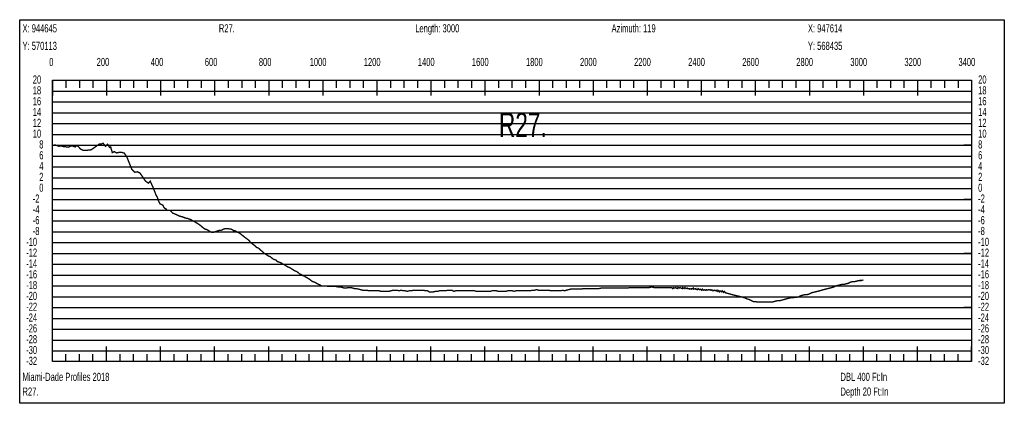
# Model space of a CAD drawing. Header units: inches. Extents: x 471865 to 538526, y 1054316 to 1102451.
# Tile 8 of 114: x 476701 to 480343, y 1060601 to 1062019. Entities that reach past the tile are written whole.
import ezdxf

# ---------------------------------------------------------------- set-up
doc = ezdxf.new("R2010")
doc.units = ezdxf.units.IN
doc.header["$MEASUREMENT"] = 0
for name, color, linetype in [('LABELS', 7, 'Continuous'), ('X_Gr1', 7, 'Continuous'), ('XSECTION', 7, 'Continuous')]:
    doc.layers.add(name, color=color, linetype=linetype)
doc.styles.get("Standard").update_dxf_attribs({"font": 'arial.ttf'})

msp = doc.modelspace()

# ---------------------------------------------------------------- linework, layer by layer
at = {"layer": 'X_Gr1', "color": 6, "linetype": 'Continuous', "lineweight": 18, "true_color": 0xff00ff, "transparency": 33554687, "const_width": 5}
msp.add_lwpolyline([(476821.9, 1061557), (476821.9, 1061557), (476822, 1061554.8), (476827.7, 1061555.3), (476833.8, 1061555.7), (476845.1, 1061551.3), (476855.7, 1061552.1), (476863.6, 1061549.8), (476871.3, 1061549.2), (476881.5, 1061547.8), (476890.4, 1061552.9), (476898.4, 1061551.5), (476905.9, 1061548.4), (476911.5, 1061554), (476916.7, 1061551), (476925.7, 1061541.1), (476936.2, 1061536), (476948.3, 1061536.2), (476965.4, 1061538.2), (476995.7, 1061559.7), (477003.1, 1061559.6), (477009.2, 1061562.5), (477018.1, 1061551.1), (477026, 1061558.6), (477033.1, 1061547), (477037.1, 1061548.9), (477043.4, 1061527.9), (477051, 1061531.3), (477059.2, 1061526.5), (477068, 1061528.7), (477076.7, 1061529.2), (477087.6, 1061525.8), (477096.9, 1061512.2), (477105.6, 1061490.4), (477115.8, 1061465.3), (477126.8, 1061455.1), (477135.8, 1061456.8), (477145.1, 1061452.9), (477157.2, 1061435.6), (477165.9, 1061422.7), (477176.6, 1061414.7), (477183.8, 1061422), (477195, 1061396.9), (477205.3, 1061370.4), (477209.8, 1061363.1), (477214.7, 1061348.4), (477220.2, 1061338.1), (477229.7, 1061334), (477234.8, 1061324.5), (477237.9, 1061321.9), (477242.7, 1061319.2), (477244.6, 1061315.7), (477247.4, 1061314.8), (477257.3, 1061314.5), (477262.2, 1061309.1), (477266.8, 1061304.1), (477273.3, 1061301.6), (477279.6, 1061298.7), (477285.9, 1061296), (477291, 1061293), (477292.1, 1061292.8), (477294.3, 1061293), (477297.5, 1061291), (477301.4, 1061291), (477306.2, 1061289), (477311.2, 1061287), (477315.9, 1061285), (477320.6, 1061285), (477325.5, 1061283), (477330.9, 1061281), (477336.2, 1061279), (477341.3, 1061275), (477347, 1061273), (477353.2, 1061269), (477359.8, 1061265), (477365.9, 1061261), (477371, 1061257), (477375.5, 1061253), (477380.3, 1061249), (477386.4, 1061245), (477393.2, 1061243), (477400.1, 1061239), (477406.6, 1061235), (477412.4, 1061233), (477417.7, 1061233), (477422.9, 1061235), (477428.4, 1061237), (477434.6, 1061239), (477440.8, 1061241), (477446.6, 1061241), (477451.5, 1061243), (477455.8, 1061245), (477460.5, 1061247), (477465.7, 1061247), (477471.3, 1061247), (477476.9, 1061245), (477482.1, 1061245), (477487.3, 1061243), (477492.2, 1061239), (477496.9, 1061239), (477501.5, 1061237), (477506.8, 1061233), (477512.6, 1061231), (477518.1, 1061227), (477523, 1061223), (477527.8, 1061219), (477533, 1061215), (477538.6, 1061211), (477543.9, 1061207), (477549.3, 1061203), (477555.1, 1061195), (477560.7, 1061191), (477566.3, 1061187), (477571.6, 1061183), (477577.2, 1061177), (477583.6, 1061175), (477590.3, 1061169), (477597.2, 1061163), (477603.3, 1061157), (477609.3, 1061153), (477615.4, 1061149), (477621.6, 1061145), (477628, 1061143), (477634.4, 1061137), (477641, 1061133), (477647.7, 1061131), (477654.2, 1061125), (477660.4, 1061123), (477666.3, 1061121), (477672.7, 1061117), (477679.7, 1061113), (477686.5, 1061109), (477692.9, 1061105), (477698.8, 1061103), (477705.1, 1061099), (477711.6, 1061095), (477717.6, 1061091), (477723.7, 1061089), (477730.1, 1061085), (477736.6, 1061079), (477742.8, 1061077), (477748.3, 1061073), (477754, 1061071), (477760.4, 1061067), (477767.3, 1061063), (477773.5, 1061059), (477778.6, 1061055), (477784, 1061051), (477790.6, 1061049), (477798.3, 1061045), (477805.5, 1061041), (477811.4, 1061039), (477817.3, 1061035), (477824.5, 1061035), (477833.4, 1061035), (477842.2, 1061033), (477849.5, 1061033), (477855.7, 1061033), (477862.2, 1061033), (477870.4, 1061033), (477879.5, 1061031), (477887.9, 1061031), (477895.3, 1061029), (477901.8, 1061027), (477908.8, 1061027), (477916.5, 1061029), (477924.7, 1061029), (477932.7, 1061027), (477939.7, 1061025), (477946.6, 1061025), (477954.3, 1061023), (477962.3, 1061021), (477970.2, 1061019), (477977.4, 1061019), (477984.6, 1061019), (477992.1, 1061017), (477999.4, 1061017), (478006.6, 1061017), (478013.5, 1061017), (478021.2, 1061017), (478029.3, 1061017), (478037.2, 1061015), (478044.6, 1061015), (478051.3, 1061015), (478058.5, 1061015), (478066.4, 1061015), (478074.6, 1061017), (478082.4, 1061019), (478089.4, 1061019), (478096.5, 1061019), (478104.3, 1061017), (478112.3, 1061019), (478120, 1061017), (478126.9, 1061017), (478134.1, 1061015), (478141.8, 1061017), (478149.5, 1061017), (478157.4, 1061019), (478164.7, 1061019), (478171.7, 1061019), (478178.9, 1061019), (478186.5, 1061019), (478194.6, 1061019), (478202.1, 1061017), (478209.1, 1061017), (478216, 1061013), (478223.4, 1061013), (478231.4, 1061013), (478239.1, 1061015), (478246.5, 1061015), (478253.9, 1061017), (478261.3, 1061017), (478268.9, 1061017), (478276.3, 1061017), (478283.8, 1061019), (478291.6, 1061019), (478299.4, 1061019), (478307, 1061015), (478314, 1061017), (478321.5, 1061017), (478329.7, 1061017), (478337.7, 1061017), (478345.3, 1061017), (478352.3, 1061017), (478359.6, 1061017), (478367.5, 1061017), (478375.4, 1061017), (478383, 1061017), (478390.1, 1061015), (478397, 1061015), (478404.3, 1061015), (478412, 1061015), (478419.8, 1061015), (478427.3, 1061015), (478434.6, 1061015), (478441.8, 1061015), (478448.8, 1061017), (478456, 1061017), (478463.4, 1061017), (478471.2, 1061015), (478478.7, 1061015), (478485.6, 1061015), (478492.4, 1061015), (478499.3, 1061015), (478506.8, 1061017), (478514.8, 1061017), (478522.6, 1061017), (478530, 1061015), (478536.7, 1061017), (478543.7, 1061017), (478551.4, 1061017), (478559.5, 1061017), (478567.8, 1061017), (478575.2, 1061017), (478582.4, 1061017), (478589.7, 1061017), (478596.9, 1061019), (478604.7, 1061019), (478612.6, 1061021), (478620.5, 1061019), (478628, 1061019), (478635.1, 1061019), (478642.3, 1061019), (478649.8, 1061019), (478657.8, 1061019), (478665.9, 1061017), (478673.1, 1061017), (478679.6, 1061017), (478686.4, 1061017), (478694.3, 1061017), (478702.1, 1061017), (478709.3, 1061019), (478716.4, 1061017), (478723.1, 1061019), (478730.3, 1061021), (478738.4, 1061023), (478746.5, 1061023), (478754.4, 1061023), (478762, 1061023), (478769.6, 1061023), (478777.6, 1061023), (478786, 1061025), (478794.5, 1061025), (478802.7, 1061025), (478811, 1061025), (478819.1, 1061025), (478827.2, 1061025), (478835.5, 1061025), (478843.5, 1061025), (478851.7, 1061027), (478859.9, 1061027), (478867.9, 1061027), (478875.9, 1061027), (478883.9, 1061027), (478892.4, 1061027), (478901.1, 1061027), (478909.3, 1061027), (478917.2, 1061027), (478924.8, 1061027), (478932.9, 1061027), (478941.4, 1061027), (478950, 1061027), (478958.4, 1061029), (478966, 1061029), (478973.3, 1061029), (478981.2, 1061029), (478989.7, 1061029), (478998.4, 1061029), (479006.6, 1061029), (479014.4, 1061029), (479022.1, 1061029), (479029.9, 1061029), (479038.5, 1061031), (479047.3, 1061029), (479055.8, 1061029), (479063.7, 1061029), (479078.5, 1061029), (479086.7, 1061029), (479095.5, 1061029), (479104.4, 1061029), (479112.8, 1061029), (479116.8, 1061025), (479120.6, 1061029), (479122.9, 1061027), (479127.9, 1061029), (479129, 1061027), (479135.1, 1061025), (479135.7, 1061029), (479141, 1061027), (479144, 1061029), (479146.5, 1061027), (479152.3, 1061025), (479152.7, 1061029), (479158.6, 1061025), (479161.7, 1061029), (479165.3, 1061025), (479170.2, 1061027), (479172.2, 1061025), (479178, 1061025), (479179.2, 1061023), (479185.3, 1061025), (479186.5, 1061023), (479192.7, 1061027), (479194, 1061023), (479201.1, 1061025), (479201.3, 1061023), (479208.5, 1061021), (479209.9, 1061025), (479216.1, 1061021), (479218.1, 1061023), (479223.4, 1061019), (479225.8, 1061023), (479230.3, 1061019), (479233.5, 1061021), (479236.9, 1061019), (479241.5, 1061021), (479243.7, 1061019), (479249.5, 1061021), (479250.7, 1061021), (479257.6, 1061019), (479257.6, 1061021), (479264.4, 1061019), (479265.5, 1061017), (479270.6, 1061019), (479273.5, 1061017), (479276.9, 1061019), (479281.4, 1061015), (479283.7, 1061019), (479289, 1061013), (479291.2, 1061017), (479296.6, 1061013), (479299.3, 1061017), (479304.6, 1061011), (479306.9, 1061015), (479312.9, 1061009), (479321, 1061007), (479328.3, 1061005), (479335.2, 1061003), (479343, 1061001), (479351.4, 1060999), (479360, 1060997), (479368, 1060995), (479375.4, 1060993), (479382.7, 1060991), (479390.6, 1060987), (479399, 1060985), (479407.3, 1060981), (479415.2, 1060977), (479423, 1060977), (479430.8, 1060975), (479438.5, 1060975), (479445.9, 1060975), (479453.1, 1060975), (479460.8, 1060975), (479468.8, 1060975), (479476.7, 1060975), (479483.9, 1060975), (479490.9, 1060977), (479498.3, 1060979), (479506.4, 1060981), (479514.6, 1060981), (479522.5, 1060983), (479529.6, 1060985), (479536.4, 1060987), (479543.9, 1060989), (479552.5, 1060991), (479561.2, 1060991), (479569, 1060993), (479576, 1060993), (479582.8, 1060995), (479590.4, 1060999), (479598.6, 1061001), (479606.9, 1061003), (479614.7, 1061003), (479621.7, 1061005), (479628.6, 1061009), (479635.8, 1061011), (479644, 1061013), (479652.5, 1061015), (479660.3, 1061017), (479667.2, 1061019), (479674, 1061021), (479681.6, 1061023), (479689.9, 1061025), (479698, 1061027), (479705.5, 1061029), (479712.7, 1061031), (479720.2, 1061035), (479728, 1061037), (479735.7, 1061039), (479743.5, 1061041), (479751.4, 1061041), (479759.4, 1061043), (479767.2, 1061045), (479774.6, 1061049), (479782.3, 1061051), (479790.2, 1061051), (479798.5, 1061053), (479806.8, 1061055), (479814.8, 1061055), (479821.9, 1061057)], dxfattribs=at)
at = {"layer": 'XSECTION', "color": 18, "linetype": 'Continuous', "true_color": 0x000000}
for points in [[(476700.7, 1062019), (480343.1, 1062019), (480343.1, 1060601), (476700.7, 1060601), (476700.7, 1062019)], [(476821.9, 1061795), (480221.9, 1061795), (480221.9, 1060755), (476821.9, 1060755), (476821.9, 1061795)], [(476821.9, 1061795), (476821.9, 1061738.6)], [(476821.9, 1061795), (476821.9, 1061738.6)], [(476821.9, 1061795), (476821.9, 1061767)], [(476821.9, 1061795), (476821.9, 1061767)], [(476871.9, 1061795), (476871.9, 1061767)], [(476921.9, 1061795), (476921.9, 1061767)], [(476971.9, 1061795), (476971.9, 1061767)], [(477021.9, 1061795), (477021.9, 1061738.6)], [(477021.9, 1061795), (477021.9, 1061767)], [(477071.9, 1061795), (477071.9, 1061767)], [(477121.9, 1061795), (477121.9, 1061767)], [(477171.9, 1061795), (477171.9, 1061767)], [(477221.9, 1061795), (477221.9, 1061738.6)], [(477221.9, 1061795), (477221.9, 1061767)], [(477271.9, 1061795), (477271.9, 1061767)], [(477321.9, 1061795), (477321.9, 1061767)], [(477371.9, 1061795), (477371.9, 1061767)], [(477421.9, 1061795), (477421.9, 1061738.6)], [(477421.9, 1061795), (477421.9, 1061767)], [(477471.9, 1061795), (477471.9, 1061767)], [(477521.9, 1061795), (477521.9, 1061767)], [(477571.9, 1061795), (477571.9, 1061767)], [(477621.9, 1061795), (477621.9, 1061738.6)], [(477621.9, 1061795), (477621.9, 1061767)], [(477671.9, 1061795), (477671.9, 1061767)], [(477721.9, 1061795), (477721.9, 1061767)], [(477771.9, 1061795), (477771.9, 1061767)], [(477821.9, 1061795), (477821.9, 1061738.6)], [(477821.9, 1061795), (477821.9, 1061767)], [(477871.9, 1061795), (477871.9, 1061767)], [(477921.9, 1061795), (477921.9, 1061767)], [(477971.9, 1061795), (477971.9, 1061767)], [(478021.9, 1061795), (478021.9, 1061738.6)], [(478021.9, 1061795), (478021.9, 1061767)], [(478071.9, 1061795), (478071.9, 1061767)], [(478121.9, 1061795), (478121.9, 1061767)], [(478171.9, 1061795), (478171.9, 1061767)], [(478221.9, 1061795), (478221.9, 1061738.6)], [(478221.9, 1061795), (478221.9, 1061767)], [(478271.9, 1061795), (478271.9, 1061767)], [(478321.9, 1061795), (478321.9, 1061767)], [(478371.9, 1061795), (478371.9, 1061767)], [(478421.9, 1061795), (478421.9, 1061738.6)], [(478421.9, 1061795), (478421.9, 1061767)], [(478471.9, 1061795), (478471.9, 1061767)], [(478521.9, 1061795), (478521.9, 1061767)], [(478571.9, 1061795), (478571.9, 1061767)], [(478621.9, 1061795), (478621.9, 1061738.6)], [(478621.9, 1061795), (478621.9, 1061767)], [(478671.9, 1061795), (478671.9, 1061767)], [(478721.9, 1061795), (478721.9, 1061767)], [(478771.9, 1061795), (478771.9, 1061767)], [(478821.9, 1061795), (478821.9, 1061738.6)], [(478821.9, 1061795), (478821.9, 1061767)], [(478871.9, 1061795), (478871.9, 1061767)], [(478921.9, 1061795), (478921.9, 1061767)], [(478971.9, 1061795), (478971.9, 1061767)], [(479021.9, 1061795), (479021.9, 1061738.6)], [(479021.9, 1061795), (479021.9, 1061767)], [(479071.9, 1061795), (479071.9, 1061767)], [(479121.9, 1061795), (479121.9, 1061767)], [(479171.9, 1061795), (479171.9, 1061767)], [(479221.9, 1061795), (479221.9, 1061738.6)], [(479221.9, 1061795), (479221.9, 1061767)], [(479271.9, 1061795), (479271.9, 1061767)], [(479321.9, 1061795), (479321.9, 1061767)], [(479371.9, 1061795), (479371.9, 1061767)], [(479421.9, 1061795), (479421.9, 1061738.6)], [(479421.9, 1061795), (479421.9, 1061767)], [(479471.9, 1061795), (479471.9, 1061767)], [(479521.9, 1061795), (479521.9, 1061767)], [(479571.9, 1061795), (479571.9, 1061767)], [(479621.9, 1061795), (479621.9, 1061738.6)], [(479621.9, 1061795), (479621.9, 1061767)], [(479671.9, 1061795), (479671.9, 1061767)], [(479721.9, 1061795), (479721.9, 1061767)], [(479771.9, 1061795), (479771.9, 1061767)], [(479821.9, 1061795), (479821.9, 1061738.6)], [(479821.9, 1061795), (479821.9, 1061767)], [(479871.9, 1061795), (479871.9, 1061767)], [(479921.9, 1061795), (479921.9, 1061767)], [(479971.9, 1061795), (479971.9, 1061767)], [(480021.9, 1061795), (480021.9, 1061738.6)], [(480021.9, 1061795), (480021.9, 1061767)], [(480071.9, 1061795), (480071.9, 1061767)], [(480121.9, 1061795), (480121.9, 1061767)], [(480171.9, 1061795), (480171.9, 1061767)], [(480221.9, 1061795), (480221.9, 1061738.6)], [(480221.9, 1061795), (480221.9, 1061767)], [(476821.9, 1061555), (476849.9, 1061555)], [(480221.9, 1061555), (480193.9, 1061555)], [(476821.9, 1061355), (476849.9, 1061355)], [(480221.9, 1061355), (480193.9, 1061355)], [(476821.9, 1061155), (476849.9, 1061155)], [(480221.9, 1061155), (480193.9, 1061155)], [(476821.9, 1060955), (476849.9, 1060955)], [(480221.9, 1060955), (480193.9, 1060955)], [(476821.9, 1060755), (476821.9, 1060811.4)], [(476821.9, 1060755), (476821.9, 1060811.4)], [(476821.9, 1060755), (476821.9, 1060783)], [(476821.9, 1060755), (476821.9, 1060783)], [(476871.9, 1060755), (476871.9, 1060783)], [(476921.9, 1060755), (476921.9, 1060783)], [(476971.9, 1060755), (476971.9, 1060783)], [(477021.9, 1060755), (477021.9, 1060811.4)], [(477021.9, 1060755), (477021.9, 1060783)], [(477071.9, 1060755), (477071.9, 1060783)], [(477121.9, 1060755), (477121.9, 1060783)], [(477171.9, 1060755), (477171.9, 1060783)], [(477221.9, 1060755), (477221.9, 1060811.4)], [(477221.9, 1060755), (477221.9, 1060783)], [(477271.9, 1060755), (477271.9, 1060783)], [(477321.9, 1060755), (477321.9, 1060783)], [(477371.9, 1060755), (477371.9, 1060783)], [(477421.9, 1060755), (477421.9, 1060811.4)], [(477421.9, 1060755), (477421.9, 1060783)], [(477471.9, 1060755), (477471.9, 1060783)], [(477521.9, 1060755), (477521.9, 1060783)], [(477571.9, 1060755), (477571.9, 1060783)], [(477621.9, 1060755), (477621.9, 1060811.4)], [(477621.9, 1060755), (477621.9, 1060783)], [(477671.9, 1060755), (477671.9, 1060783)], [(477721.9, 1060755), (477721.9, 1060783)], [(477771.9, 1060755), (477771.9, 1060783)], [(477821.9, 1060755), (477821.9, 1060811.4)], [(477821.9, 1060755), (477821.9, 1060783)], [(477871.9, 1060755), (477871.9, 1060783)], [(477921.9, 1060755), (477921.9, 1060783)], [(477971.9, 1060755), (477971.9, 1060783)], [(478021.9, 1060755), (478021.9, 1060811.4)], [(478021.9, 1060755), (478021.9, 1060783)], [(478071.9, 1060755), (478071.9, 1060783)], [(478121.9, 1060755), (478121.9, 1060783)], [(478171.9, 1060755), (478171.9, 1060783)], [(478221.9, 1060755), (478221.9, 1060811.4)], [(478221.9, 1060755), (478221.9, 1060783)], [(478271.9, 1060755), (478271.9, 1060783)], [(478321.9, 1060755), (478321.9, 1060783)], [(478371.9, 1060755), (478371.9, 1060783)], [(478421.9, 1060755), (478421.9, 1060811.4)], [(478421.9, 1060755), (478421.9, 1060783)], [(478471.9, 1060755), (478471.9, 1060783)], [(478521.9, 1060755), (478521.9, 1060783)], [(478571.9, 1060755), (478571.9, 1060783)], [(478621.9, 1060755), (478621.9, 1060811.4)], [(478621.9, 1060755), (478621.9, 1060783)], [(478671.9, 1060755), (478671.9, 1060783)], [(478721.9, 1060755), (478721.9, 1060783)], [(478771.9, 1060755), (478771.9, 1060783)], [(478821.9, 1060755), (478821.9, 1060811.4)], [(478821.9, 1060755), (478821.9, 1060783)], [(478871.9, 1060755), (478871.9, 1060783)], [(478921.9, 1060755), (478921.9, 1060783)], [(478971.9, 1060755), (478971.9, 1060783)], [(479021.9, 1060755), (479021.9, 1060811.4)], [(479021.9, 1060755), (479021.9, 1060783)], [(479071.9, 1060755), (479071.9, 1060783)], [(479121.9, 1060755), (479121.9, 1060783)], [(479171.9, 1060755), (479171.9, 1060783)], [(479221.9, 1060755), (479221.9, 1060811.4)], [(479221.9, 1060755), (479221.9, 1060783)], [(479271.9, 1060755), (479271.9, 1060783)], [(479321.9, 1060755), (479321.9, 1060783)], [(479371.9, 1060755), (479371.9, 1060783)], [(479421.9, 1060755), (479421.9, 1060811.4)], [(479421.9, 1060755), (479421.9, 1060783)], [(479471.9, 1060755), (479471.9, 1060783)], [(479521.9, 1060755), (479521.9, 1060783)], [(479571.9, 1060755), (479571.9, 1060783)], [(479621.9, 1060755), (479621.9, 1060811.4)], [(479621.9, 1060755), (479621.9, 1060783)], [(479671.9, 1060755), (479671.9, 1060783)], [(479721.9, 1060755), (479721.9, 1060783)], [(479771.9, 1060755), (479771.9, 1060783)], [(479821.9, 1060755), (479821.9, 1060811.4)], [(479821.9, 1060755), (479821.9, 1060783)], [(479871.9, 1060755), (479871.9, 1060783)], [(479921.9, 1060755), (479921.9, 1060783)], [(479971.9, 1060755), (479971.9, 1060783)], [(480021.9, 1060755), (480021.9, 1060811.4)], [(480021.9, 1060755), (480021.9, 1060783)], [(480071.9, 1060755), (480071.9, 1060783)], [(480121.9, 1060755), (480121.9, 1060783)], [(480171.9, 1060755), (480171.9, 1060783)], [(480221.9, 1060755), (480221.9, 1060811.4)], [(480221.9, 1060755), (480221.9, 1060783)]]:
    msp.add_lwpolyline(points, dxfattribs=at)
at = {"layer": 'XSECTION', "color": 18, "true_color": 0x000000}
for points in [[(476821.9, 1061755), (480221.9, 1061755)], [(476821.9, 1061715), (480221.9, 1061715)], [(476821.9, 1061675), (480221.9, 1061675)], [(476821.9, 1061635), (480221.9, 1061635)], [(476821.9, 1061595), (480221.9, 1061595)], [(476821.9, 1061555), (480221.9, 1061555)], [(476821.9, 1061515), (480221.9, 1061515)], [(476821.9, 1061475), (480221.9, 1061475)], [(476821.9, 1061435), (480221.9, 1061435)], [(476821.9, 1061395), (480221.9, 1061395)], [(476821.9, 1061355), (480221.9, 1061355)], [(476821.9, 1061315), (480221.9, 1061315)], [(476821.9, 1061275), (480221.9, 1061275)], [(476821.9, 1061235), (480221.9, 1061235)], [(476821.9, 1061195), (480221.9, 1061195)], [(476821.9, 1061155), (480221.9, 1061155)], [(476821.9, 1061115), (480221.9, 1061115)], [(476821.9, 1061075), (480221.9, 1061075)], [(476821.9, 1061035), (480221.9, 1061035)], [(476821.9, 1060995), (480221.9, 1060995)], [(476821.9, 1060955), (480221.9, 1060955)], [(476821.9, 1060915), (480221.9, 1060915)], [(476821.9, 1060875), (480221.9, 1060875)], [(476821.9, 1060835), (480221.9, 1060835)], [(476821.9, 1060795), (480221.9, 1060795)]]:
    msp.add_lwpolyline(points, dxfattribs=at)

# ---------------------------------------------------------------- texts
at = {"layer": 'LABELS', "color": 18, "true_color": 0x000000, "width": 0.666667}
for s, height, p in [('X: 944645', 30, (476711.1, 1061972.2)), ('R27.', 30, (477437.5, 1061972.2)), ('Length: 3000', 30, (478163.9, 1061972.2)), ('Azimuth: 119', 30, (478890.3, 1061972.2)), ('X: 947614', 30, (479616.7, 1061972.2)), ('Y: 570113', 30, (476711.1, 1061907.4)), ('Y: 568435', 30, (479616.7, 1061907.4)), ('0', 30, (476809.9, 1061847.8)), ('0', 30, (476809.9, 1061847.8)), ('200', 30, (476985.5, 1061847.8)), ('400', 30, (477185.5, 1061847.8)), ('600', 30, (477385.5, 1061847.8)), ('800', 30, (477585.5, 1061847.8)), ('1000', 30, (477773.5, 1061847.8)), ('1200', 30, (477973.5, 1061847.8)), ('1400', 30, (478173.5, 1061847.8)), ('1600', 30, (478373.5, 1061847.8)), ('1800', 30, (478573.5, 1061847.8)), ('2000', 30, (478773.5, 1061847.8)), ('2200', 30, (478973.5, 1061847.8)), ('2400', 30, (479173.5, 1061847.8)), ('2600', 30, (479373.5, 1061847.8)), ('2800', 30, (479573.5, 1061847.8)), ('3000', 30, (479773.5, 1061847.8)), ('3200', 30, (479973.5, 1061847.8)), ('3400', 30, (480173.5, 1061847.8)), ('20', 30, (476749.1, 1061783)), ('20', 30, (480246.3, 1061783)), ('18', 30, (476749.1, 1061743)), ('18', 30, (480246.3, 1061743)), ('16', 30, (476749.1, 1061703)), ('16', 30, (480246.3, 1061703)), ('14', 30, (476749.1, 1061663)), ('14', 30, (480246.3, 1061663)), ('12', 30, (476749.1, 1061623)), ('R27.', 90, (478473.5, 1061585.8)), ('12', 30, (480246.3, 1061623)), ('10', 30, (476749.1, 1061583)), ('10', 30, (480246.3, 1061583)), ('8', 30, (476773.1, 1061543)), ('8', 30, (480246.3, 1061543)), ('6', 30, (476773.1, 1061503)), ('6', 30, (480246.3, 1061503)), ('4', 30, (476773.1, 1061463)), ('4', 30, (480246.3, 1061463)), ('2', 30, (476773.1, 1061423)), ('2', 30, (480246.3, 1061423)), ('0', 30, (476773.1, 1061383)), ('0', 30, (480246.3, 1061383)), ('-2', 30, (476749.1, 1061343)), ('-2', 30, (480246.3, 1061343)), ('-4', 30, (476749.1, 1061303)), ('-4', 30, (480246.3, 1061303)), ('-6', 30, (476749.1, 1061263)), ('-6', 30, (480246.3, 1061263)), ('-8', 30, (476749.1, 1061223)), ('-8', 30, (480246.3, 1061223)), ('-10', 30, (476724.7, 1061183)), ('-10', 30, (480246.3, 1061183)), ('-12', 30, (476724.7, 1061143)), ('-12', 30, (480246.3, 1061143)), ('-14', 30, (476724.7, 1061103)), ('-14', 30, (480246.3, 1061103)), ('-16', 30, (476724.7, 1061063)), ('-16', 30, (480246.3, 1061063)), ('-18', 30, (476724.7, 1061023)), ('-18', 30, (480246.3, 1061023)), ('-20', 30, (476724.7, 1060983)), ('-20', 30, (480246.3, 1060983)), ('-22', 30, (476724.7, 1060943)), ('-22', 30, (480246.3, 1060943)), ('-24', 30, (476724.7, 1060903)), ('-24', 30, (480246.3, 1060903)), ('-26', 30, (476724.7, 1060863)), ('-26', 30, (480246.3, 1060863)), ('-28', 30, (476724.7, 1060823)), ('-28', 30, (480246.3, 1060823)), ('-30', 30, (476724.7, 1060783)), ('-30', 30, (480246.3, 1060783)), ('-32', 30, (476724.7, 1060743)), ('-32', 30, (480246.3, 1060743)), ('Miami-Dade Profiles 2018', 30, (476711.1, 1060683.8)), ('DBL 400 Ft:In', 30, (479737.1, 1060683.8)), ('R27.', 30, (476711.1, 1060629.4)), ('Depth 20 Ft:In', 30, (479737.1, 1060629.4))]:
    msp.add_text(s, height=height, dxfattribs=at).set_placement(p)

doc.saveas('drawing.dxf')
